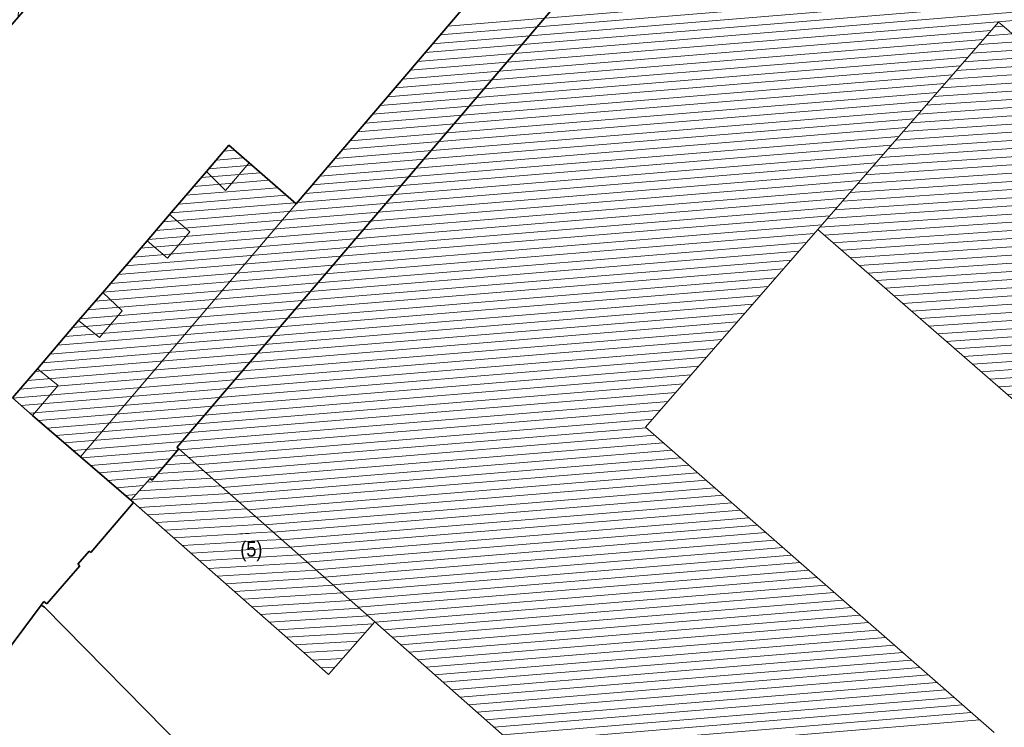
# Model space of a CAD drawing. Header units: metres. Extents: x 32365810 to 32367010, y 5620411 to 5622366.
# Tile 7 of 198: x 32366004 to 32366050, y 5621899 to 5621932. Entities that reach past the tile are written whole.
import ezdxf

# ---------------------------------------------------------------- set-up
doc = ezdxf.new("R2010")
doc.units = ezdxf.units.M
for name, pattern in [('1600.1047', [0]), ('1600.2028', [0]), ('1600.2305', [0.75, 0.5, 0, 0, -0.25]), ('1600.2505', [0]), ('1600.2507', [0])]:
    doc.linetypes.add(name, pattern=pattern)
doc.layers.get('0').update_dxf_attribs({"color": 1, "linetype": 'CONTINUOUS'})
for name, color, linetype in [('Ebene 32', 7, 'CONTINUOUS'), ('Flurstücke_Grenzpunkte', 11, 'CONTINUOUS'), ('Gebäude', 31, 'CONTINUOUS'), ('Lagebezeichnungen', 12, 'CONTINUOUS'), ('Siedlungsflächen - Bauwerke u. Einrichtungen', 51, 'CONTINUOUS')]:
    doc.layers.add(name, color=color, linetype=linetype)
doc.styles.add('Flurstücksnummer - K 10 700', font='Arial.ttf')
doc.styles.add('Hausnummern NRW', font='Arial.ttf', dxfattribs={"width": 0.85})

# ---------------------------------------------------------------- blocks, each defined once
blk = doc.blocks.new('O34')
at = {"layer": 'Gebäude', "color": 7, "linetype": '1600.2507', "lineweight": 18}
for p, q in [((32366014.902, 5621924.933), (32366013.821, 5621923.676)), ((32366017.066, 5621923.053), (32366014.902, 5621924.933)), ((32366012.941, 5621924.548), (32366011.247, 5621922.569)), ((32366013.821, 5621923.676), (32366012.941, 5621924.548)), ((32366007.162, 5621911.445), (32366017.066, 5621923.053)), ((32366011.247, 5621922.569), (32366012.188, 5621921.772)), ((32366012.188, 5621921.772), (32366011.155, 5621920.567)), ((32366010.216, 5621921.364), (32366008.181, 5621918.987)), ((32366011.155, 5621920.567), (32366010.216, 5621921.364)), ((32366008.181, 5621918.987), (32366009.077, 5621918.143)), ((32366009.077, 5621918.143), (32366008.03, 5621916.923)), ((32366007.077, 5621917.698), (32366005.185, 5621915.488)), ((32366008.03, 5621916.923), (32366007.077, 5621917.698)), ((32366005.185, 5621915.488), (32366006.143, 5621914.722)), ((32366006.143, 5621914.722), (32366004.963, 5621913.347)), ((32366004.963, 5621913.347), (32366007.162, 5621911.445))]:
    blk.add_line(p, q, dxfattribs=at)
blk = doc.blocks.new('O88')
at = {"layer": 'Gebäude', "color": 7, "linetype": '1600.2507', "lineweight": 18}
for p, q in [((32366008.181, 5621918.987), (32366007.077, 5621917.698)), ((32366008.181, 5621918.987), (32366009.077, 5621918.143)), ((32366009.077, 5621918.143), (32366008.03, 5621916.923)), ((32366008.03, 5621916.923), (32366007.077, 5621917.698))]:
    blk.add_line(p, q, dxfattribs=at)
blk = doc.blocks.new('O90')
at = {"layer": 'Gebäude', "color": 7, "linetype": '1600.2507', "lineweight": 18}
for p, q in [((32366005.185, 5621915.488), (32366004.037, 5621914.147)), ((32366005.185, 5621915.488), (32366006.143, 5621914.722)), ((32366006.143, 5621914.722), (32366004.963, 5621913.347)), ((32366004.037, 5621914.147), (32366004.963, 5621913.347))]:
    blk.add_line(p, q, dxfattribs=at)
blk = doc.blocks.new('O124')
at = {"layer": 'Gebäude', "color": 7, "linetype": '1600.2507', "lineweight": 18}
for p, q in [((32366011.247, 5621922.569), (32366010.216, 5621921.364)), ((32366011.247, 5621922.569), (32366012.188, 5621921.772)), ((32366012.188, 5621921.772), (32366011.155, 5621920.567)), ((32366011.155, 5621920.567), (32366010.216, 5621921.364))]:
    blk.add_line(p, q, dxfattribs=at)
blk = doc.blocks.new('O134')
at = {"layer": 'Gebäude', "color": 7, "linetype": '1600.2507', "lineweight": 18}
for p, q in [((32366013.967, 5621925.745), (32366012.941, 5621924.548)), ((32366014.902, 5621924.933), (32366013.967, 5621925.745)), ((32366014.902, 5621924.933), (32366013.821, 5621923.676)), ((32366013.821, 5621923.676), (32366012.941, 5621924.548))]:
    blk.add_line(p, q, dxfattribs=at)
blk = doc.blocks.new('O415')
at = {"layer": 'Gebäude', "color": 7, "linetype": '1600.2305', "lineweight": 18}
blk.add_line((32366005.185, 5621915.488), (32366007.077, 5621917.698), dxfattribs=at)
blk = doc.blocks.new('O430')
at = {"layer": 'Gebäude', "color": 7, "linetype": '1600.2305', "lineweight": 18}
blk.add_line((32366008.181, 5621918.987), (32366010.216, 5621921.364), dxfattribs=at)
blk = doc.blocks.new('O458')
at = {"layer": 'Gebäude', "color": 7, "linetype": '1600.2305', "lineweight": 18}
blk.add_line((32366011.247, 5621922.569), (32366012.941, 5621924.548), dxfattribs=at)
blk = doc.blocks.new('O530')
at = {"layer": 'Gebäude', "color": 7, "linetype": '1600.2305', "lineweight": 18}
blk.add_line((32366014.902, 5621924.933), (32366017.066, 5621923.053), dxfattribs=at)
blk = doc.blocks.new('O864')
at = {"layer": 'Flurstücke_Grenzpunkte', "color": 7, "linetype": '1600.2028', "lineweight": 35}
for p, q in [((32366040.647, 5621945.818), (32366011.584, 5621911.876)), ((32366011.671, 5621911.812), (32366010.452, 5621910.371)), ((32366011.584, 5621911.876), (32366011.671, 5621911.812)), ((32366010.365, 5621910.444), (32366009.471, 5621909.447)), ((32366010.452, 5621910.371), (32366010.365, 5621910.444)), ((32366009.596, 5621909.351), (32366007.642, 5621907.049)), ((32366009.471, 5621909.447), (32366009.509, 5621909.424)), ((32366009.509, 5621909.424), (32366009.596, 5621909.351)), ((32366007.555, 5621907.112), (32366007.04, 5621906.513)), ((32366007.642, 5621907.049), (32366007.555, 5621907.112)), ((32366007.127, 5621906.439), (32366005.624, 5621904.689)), ((32366007.04, 5621906.513), (32366007.127, 5621906.439)), ((32366005.478, 5621904.795), (32366005.362, 5621904.64)), ((32366005.624, 5621904.689), (32366005.478, 5621904.795)), ((32366005.362, 5621904.64), (32366005.507, 5621904.535)), ((32366005.507, 5621904.535), (32366013.873, 5621896.053))]:
    blk.add_line(p, q, dxfattribs=at)
blk = doc.blocks.new('O1622')
at = {"layer": 'Flurstücke_Grenzpunkte', "color": 7, "linetype": '1600.2028', "lineweight": 35}
for p, q in [((32365982.652, 5621956.566), (32365983.805, 5621958.203)), ((32365983.805, 5621958.203), (32366006.218, 5621933.849)), ((32365979.735, 5621952.428), (32365982.652, 5621956.566)), ((32365976.868, 5621948.359), (32365979.735, 5621952.428)), ((32365974.669, 5621945.238), (32365976.868, 5621948.359)), ((32365977.04, 5621943.622), (32365974.669, 5621945.238)), ((32365976.194, 5621943.276), (32365977.04, 5621943.622)), ((32365976.52, 5621942.816), (32365976.194, 5621943.276)), ((32365975.79, 5621942.23), (32365976.52, 5621942.816)), ((32365972.266, 5621938.48), (32365975.79, 5621942.23)), ((32365972.266, 5621938.48), (32365978.431, 5621930.86)), ((32365988.12, 5621912.965), (32366006.218, 5621933.849)), ((32365978.431, 5621930.86), (32365982.185, 5621926.222)), ((32365982.185, 5621926.222), (32365982.883, 5621925.101)), ((32365982.883, 5621925.101), (32365983.166, 5621925.204)), ((32365983.166, 5621925.204), (32365983.466, 5621925.209)), ((32365983.466, 5621925.209), (32365983.752, 5621925.116)), ((32365983.752, 5621925.116), (32365983.992, 5621924.935)), ((32365983.992, 5621924.935), (32365984.16, 5621924.685)), ((32365984.16, 5621924.685), (32365984.238, 5621924.395)), ((32365984.238, 5621924.395), (32365983.62, 5621923.916)), ((32365983.62, 5621923.916), (32365984.754, 5621922.095)), ((32365984.754, 5621922.095), (32365980.356, 5621919.182)), ((32365980.356, 5621919.182), (32365984.24, 5621913.029)), ((32365984.24, 5621913.029), (32365984.395, 5621913.143)), ((32365984.395, 5621913.143), (32365988.12, 5621912.965))]:
    blk.add_line(p, q, dxfattribs=at)
at = {"layer": 'Flurstücke_Grenzpunkte', "color": 7, "lineweight": 18, "insert": (32365987.129, 5621936.749), "char_height": 0.95, "attachment_point": 8, "line_spacing_factor": 0.69, "style": 'Flurstücksnummer - K 10 700', "bg_fill": 2}
blk.add_mtext('1285', dxfattribs=at)
blk = doc.blocks.new('O1646')
at = {"layer": 'Flurstücke_Grenzpunkte', "color": 7, "linetype": '1600.2028', "lineweight": 35}
for p, q in [((32366038.2, 5621947.878), (32366017.066, 5621923.053)), ((32366013.967, 5621925.745), (32366012.941, 5621924.548)), ((32366014.902, 5621924.933), (32366013.967, 5621925.745)), ((32366017.066, 5621923.053), (32366014.902, 5621924.933)), ((32366012.941, 5621924.548), (32366011.247, 5621922.569)), ((32366011.247, 5621922.569), (32366010.216, 5621921.364)), ((32366010.216, 5621921.364), (32366008.181, 5621918.987)), ((32366008.181, 5621918.987), (32366007.077, 5621917.698)), ((32366007.077, 5621917.698), (32366005.185, 5621915.488)), ((32366005.185, 5621915.488), (32366004.037, 5621914.147)), ((32366004.037, 5621914.147), (32366004.963, 5621913.347)), ((32366004.963, 5621913.347), (32366007.162, 5621911.445)), ((32366007.162, 5621911.445), (32366009.471, 5621909.447)), ((32366009.596, 5621909.351), (32366007.642, 5621907.049)), ((32366009.471, 5621909.447), (32366009.509, 5621909.424)), ((32366009.509, 5621909.424), (32366009.596, 5621909.351)), ((32366007.555, 5621907.112), (32366007.04, 5621906.513)), ((32366007.642, 5621907.049), (32366007.555, 5621907.112)), ((32366007.127, 5621906.439), (32366005.624, 5621904.689)), ((32366007.04, 5621906.513), (32366007.127, 5621906.439)), ((32366005.478, 5621904.795), (32366005.362, 5621904.64)), ((32366005.624, 5621904.689), (32366005.478, 5621904.795)), ((32365995.898, 5621891.965), (32366005.362, 5621904.64))]:
    blk.add_line(p, q, dxfattribs=at)
blk = doc.blocks.new('O2259')
at = {"layer": 'Gebäude', "color": 7, "linetype": '1600.2505', "lineweight": 18}
for p, q in [((32366011.671, 5621911.812), (32366010.452, 5621910.371)), ((32366020.674, 5621903.861), (32366011.671, 5621911.812)), ((32366010.365, 5621910.444), (32366009.471, 5621909.447)), ((32366010.452, 5621910.371), (32366010.365, 5621910.444)), ((32366009.471, 5621909.447), (32366009.509, 5621909.424)), ((32366009.509, 5621909.424), (32366009.596, 5621909.351)), ((32366009.596, 5621909.351), (32366014.895, 5621904.676)), ((32366014.895, 5621904.676), (32366017.564, 5621902.321)), ((32366018.548, 5621901.453), (32366020.674, 5621903.861)), ((32366017.564, 5621902.321), (32366018.548, 5621901.453))]:
    blk.add_line(p, q, dxfattribs=at)
at = {"layer": 'Ebene 32', "color": 7, "lineweight": 18, "insert": (32366015.004, 5621906.651), "char_height": 0.7, "attachment_point": 8, "line_spacing_factor": 0.69, "style": 'Hausnummern NRW', "bg_fill": 2}
blk.add_mtext('(5)', dxfattribs=at)
blk = doc.blocks.new('O2434')
at = {"layer": 'Gebäude', "color": 7, "linetype": '1600.2505', "lineweight": 18}
for p, q in [((32366038.2, 5621947.878), (32366017.066, 5621923.053)), ((32366041.003, 5621921.881), (32366049.294, 5621931.405)), ((32366049.294, 5621931.405), (32366049.449, 5621931.27)), ((32366049.449, 5621931.27), (32366062.617, 5621919.797)), ((32366013.967, 5621925.745), (32366012.941, 5621924.548)), ((32366014.902, 5621924.933), (32366013.967, 5621925.745)), ((32366017.066, 5621923.053), (32366014.902, 5621924.933)), ((32366012.941, 5621924.548), (32366011.247, 5621922.569)), ((32366011.247, 5621922.569), (32366010.216, 5621921.364)), ((32366033.098, 5621912.801), (32366041.003, 5621921.881)), ((32366010.216, 5621921.364), (32366008.181, 5621918.987)), ((32366008.181, 5621918.987), (32366007.077, 5621917.698)), ((32366007.077, 5621917.698), (32366005.185, 5621915.488)), ((32366005.185, 5621915.488), (32366004.037, 5621914.147)), ((32366004.037, 5621914.147), (32366004.963, 5621913.347)), ((32366004.963, 5621913.347), (32366007.162, 5621911.445)), ((32366049.098, 5621898.78), (32366033.098, 5621912.801)), ((32366011.671, 5621911.812), (32366010.452, 5621910.371)), ((32366020.674, 5621903.861), (32366011.671, 5621911.812)), ((32366007.162, 5621911.445), (32366009.471, 5621909.447)), ((32366010.365, 5621910.444), (32366009.471, 5621909.447)), ((32366010.452, 5621910.371), (32366010.365, 5621910.444)), ((32366020.674, 5621903.861), (32366039.315, 5621887.397))]:
    blk.add_line(p, q, dxfattribs=at)
blk = doc.blocks.new('O2489')
at = {"layer": 'Gebäude', "color": 7, "linetype": '1600.2505', "lineweight": 18}
for p, q in [((32366041.003, 5621921.881), (32366049.294, 5621931.405)), ((32366049.294, 5621931.405), (32366049.449, 5621931.27)), ((32366049.449, 5621931.27), (32366062.617, 5621919.797)), ((32366041.003, 5621921.881), (32366054.318, 5621910.273)), ((32366054.318, 5621910.273), (32366062.617, 5621919.797))]:
    blk.add_line(p, q, dxfattribs=at)
at = {"layer": 'Ebene 32', "color": 7, "lineweight": 18, "insert": (32366052.384, 5621920.443), "char_height": 0.7, "attachment_point": 8, "line_spacing_factor": 0.69, "style": 'Hausnummern NRW', "bg_fill": 2}
blk.add_mtext('(1)', dxfattribs=at)
blk = doc.blocks.new('O3107')
at = {"layer": 'Gebäude', "color": 7, "linetype": '1600.2505', "lineweight": 18}
for p, q in [((32365982.652, 5621956.566), (32365983.805, 5621958.203)), ((32365983.805, 5621958.203), (32366006.218, 5621933.849)), ((32365982.652, 5621956.566), (32365979.735, 5621952.428)), ((32365979.735, 5621952.428), (32365976.868, 5621948.359)), ((32365974.669, 5621945.238), (32365976.868, 5621948.359)), ((32365977.04, 5621943.622), (32365974.669, 5621945.238)), ((32365976.194, 5621943.276), (32365977.04, 5621943.622)), ((32365976.52, 5621942.816), (32365976.194, 5621943.276)), ((32365975.79, 5621942.23), (32365976.52, 5621942.816)), ((32365972.266, 5621938.48), (32365975.79, 5621942.23)), ((32365970.414, 5621936.509), (32365972.266, 5621938.48)), ((32365970.414, 5621936.509), (32365975.401, 5621929.311)), ((32365988.12, 5621912.965), (32366006.218, 5621933.849)), ((32365975.491, 5621929.132), (32365978.431, 5621930.86)), ((32365978.431, 5621930.86), (32365982.185, 5621926.222)), ((32365975.401, 5621929.311), (32365975.491, 5621929.132)), ((32365982.185, 5621926.222), (32365977.181, 5621923.136)), ((32365977.181, 5621923.136), (32365979.747, 5621918.744)), ((32365979.747, 5621918.744), (32365980.356, 5621919.182)), ((32365980.356, 5621919.182), (32365984.24, 5621913.029)), ((32365984.24, 5621913.029), (32365984.395, 5621913.143)), ((32365984.395, 5621913.143), (32365988.12, 5621912.965))]:
    blk.add_line(p, q, dxfattribs=at)
at = {"layer": 'Lagebezeichnungen', "color": 7, "lineweight": 18, "insert": (32365995.985, 5621922.647), "char_height": 0.7, "attachment_point": 8, "rotation": 49.5853, "line_spacing_factor": 0.69, "style": 'Hausnummern NRW', "bg_fill": 2}
blk.add_mtext('34', dxfattribs=at)
blk = doc.blocks.new('*X1115')
at = {"color": 253, "linetype": '1600.1047', "lineweight": 18, "true_color": 0xb2b2b2}
for p, q in [((32366011.38474, 5621911.473608), (32366012.010217, 5621911.51242)), ((32366011.049294, 5621911.077072), (32366012.407721, 5621911.161365)), ((32366010.713848, 5621910.680535), (32366012.805225, 5621910.810309)), ((32366010.212285, 5621910.273691), (32366013.202728, 5621910.459254)), ((32366009.498774, 5621909.477973), (32366013.997735, 5621909.757143)), ((32366009.855529, 5621909.875832), (32366013.600232, 5621910.108199)), ((32366009.853033, 5621909.124235), (32366014.395239, 5621909.406088)), ((32366010.250919, 5621908.773203), (32366014.792743, 5621909.055033)), ((32366010.648805, 5621908.422171), (32366015.190246, 5621908.703977)), ((32366011.046691, 5621908.07114), (32366015.58775, 5621908.352922)), ((32366011.444576, 5621907.720108), (32366015.985253, 5621908.001867)), ((32366011.842462, 5621907.369077), (32366016.382757, 5621907.650811)), ((32366012.240348, 5621907.018045), (32366016.780261, 5621907.299756)), ((32366012.638234, 5621906.667013), (32366017.177764, 5621906.948701)), ((32366013.03612, 5621906.315982), (32366017.575268, 5621906.597645)), ((32366013.434006, 5621905.96495), (32366017.972771, 5621906.24659)), ((32366013.831892, 5621905.613919), (32366018.370275, 5621905.895535)), ((32366014.229778, 5621905.262887), (32366018.767779, 5621905.544479)), ((32366014.627664, 5621904.911855), (32366019.165282, 5621905.193424)), ((32366015.025534, 5621904.560823), (32366019.562786, 5621904.842369)), ((32366015.423373, 5621904.209788), (32366019.96029, 5621904.491313)), ((32366015.821212, 5621903.858754), (32366020.357793, 5621904.140258)), ((32366016.219052, 5621903.507719), (32366020.602225, 5621903.779704)), ((32366016.616891, 5621903.156685), (32366020.251277, 5621903.382206)), ((32366017.01473, 5621902.80565), (32366019.90033, 5621902.984708)), ((32366017.412569, 5621902.454616), (32366019.549383, 5621902.587209)), ((32366017.81047, 5621902.103585), (32366019.198435, 5621902.189711)), ((32366018.20841, 5621901.752557), (32366018.847488, 5621901.792213))]:
    blk.add_line(p, q, dxfattribs=at)
blk = doc.blocks.new('*X1169')
at = {"color": 253, "linetype": '1600.1047', "lineweight": 18, "true_color": 0xb2b2b2}
for p, q in [((32366056.278076, 5621933.876129), (32366024.013896, 5621931.214329)), ((32366056.660681, 5621933.53142), (32366023.669369, 5621930.809631)), ((32366057.425893, 5621932.842002), (32366022.980316, 5621930.000236)), ((32366057.043287, 5621933.186711), (32366023.324843, 5621930.404934)), ((32366057.808498, 5621932.497293), (32366022.635789, 5621929.595539)), ((32366058.191104, 5621932.152584), (32366022.291262, 5621929.190841)), ((32366048.953823, 5621931.014233), (32366021.946735, 5621928.786144)), ((32366048.600916, 5621930.608844), (32366021.602209, 5621928.381446)), ((32366048.24801, 5621930.203455), (32366021.257682, 5621927.976749)), ((32366047.895104, 5621929.798066), (32366020.913155, 5621927.572051)), ((32366047.542198, 5621929.392678), (32366020.568628, 5621927.167353)), ((32366047.189291, 5621928.987289), (32366020.224101, 5621926.762656)), ((32366046.836385, 5621928.5819), (32366019.879575, 5621926.357958)), ((32366046.483479, 5621928.176511), (32366019.535048, 5621925.953261)), ((32366045.777667, 5621927.365733), (32366018.845994, 5621925.143866)), ((32366046.130573, 5621927.771122), (32366019.190521, 5621925.548563)), ((32366045.42476, 5621926.960345), (32366018.501467, 5621924.739168)), ((32366045.071854, 5621926.554956), (32366018.156941, 5621924.334471)), ((32366044.718948, 5621926.149567), (32366017.812414, 5621923.929773)), ((32366044.366042, 5621925.744178), (32366017.467887, 5621923.525076)), ((32366014.626739, 5621925.17205), (32366013.388327, 5621925.069881)), ((32366014.231056, 5621925.515681), (32366013.73539, 5621925.474788)), ((32366044.013135, 5621925.338789), (32366017.12336, 5621923.120378)), ((32366043.660229, 5621924.9334), (32366010.961899, 5621922.235782)), ((32366015.022382, 5621924.828417), (32366013.041264, 5621924.664975)), ((32366043.307323, 5621924.528012), (32366010.615507, 5621921.830931)), ((32366015.417934, 5621924.484776), (32366012.694559, 5621924.260097)), ((32366042.601511, 5621923.717234), (32366009.922532, 5621921.021213)), ((32366042.954417, 5621924.122623), (32366010.269115, 5621921.42608)), ((32366016.209039, 5621923.797495), (32366012.001439, 5621923.450367)), ((32366015.813487, 5621924.141135), (32366012.347999, 5621923.855232)), ((32366042.248604, 5621923.311845), (32366009.575915, 5621920.616342)), ((32366016.604592, 5621923.453854), (32366011.65488, 5621923.045502)), ((32366041.895698, 5621922.906456), (32366009.229297, 5621920.211472)), ((32366017.000144, 5621923.110213), (32366011.30832, 5621922.640636)), ((32366041.542792, 5621922.501067), (32366008.882679, 5621919.806602)), ((32366041.189886, 5621922.095679), (32366008.536061, 5621919.401732)), ((32366040.836968, 5621921.690289), (32366008.189443, 5621918.996862)), ((32366040.484037, 5621921.284898), (32366007.842674, 5621918.59198)), ((32366040.131105, 5621920.879507), (32366007.495901, 5621918.187097)), ((32366039.778174, 5621920.474116), (32366007.149127, 5621917.782214)), ((32366039.072312, 5621919.663334), (32366006.455869, 5621916.972472)), ((32366039.425243, 5621920.068725), (32366006.802482, 5621917.377342)), ((32366038.719381, 5621919.257943), (32366006.109257, 5621916.567603)), ((32366038.36645, 5621918.852552), (32366005.762645, 5621916.162733)), ((32366038.013518, 5621918.447162), (32366005.416032, 5621915.757863)), ((32366037.660587, 5621918.041771), (32366005.069425, 5621915.352994)), ((32366037.307656, 5621917.63638), (32366004.722826, 5621914.948126)), ((32366036.954725, 5621917.230989), (32366004.376227, 5621914.543257)), ((32366036.601794, 5621916.825598), (32366004.045456, 5621914.139694)), ((32366036.248863, 5621916.420207), (32366004.443028, 5621913.79622)), ((32366035.895931, 5621916.014816), (32366004.840599, 5621913.452746)), ((32366035.543, 5621915.609425), (32366005.237878, 5621913.109247)), ((32366035.190069, 5621915.204034), (32366005.635026, 5621912.765738)), ((32366034.837138, 5621914.798644), (32366006.032175, 5621912.422229)), ((32366034.484207, 5621914.393253), (32366006.429324, 5621912.07872)), ((32366034.131276, 5621913.987862), (32366006.826472, 5621911.735211)), ((32366033.778344, 5621913.582471), (32366011.726288, 5621911.763172)), ((32366033.425413, 5621913.17708), (32366012.115947, 5621911.419045)), ((32366033.126374, 5621912.776135), (32366012.505605, 5621911.074918)), ((32366033.518812, 5621912.432237), (32366012.895264, 5621910.730791)), ((32366033.911249, 5621912.088339), (32366013.284923, 5621910.386664)), ((32366011.622448, 5621911.754606), (32366007.223597, 5621911.3917)), ((32366034.303687, 5621911.744442), (32366013.674581, 5621910.042537)), ((32366011.280261, 5621911.350101), (32366007.62059, 5621911.048178)), ((32366034.696124, 5621911.400544), (32366014.06424, 5621909.69841)), ((32366035.088562, 5621911.056646), (32366014.453899, 5621909.354283)), ((32366010.938074, 5621910.945597), (32366008.017583, 5621910.704656)), ((32366035.480999, 5621910.712748), (32366014.843558, 5621909.010156)), ((32366010.595888, 5621910.541092), (32366008.414576, 5621910.361134)), ((32366035.873437, 5621910.36885), (32366015.233216, 5621908.666028)), ((32366010.076217, 5621910.121945), (32366008.811569, 5621910.017612)), ((32366009.711861, 5621909.715612), (32366009.208563, 5621909.67409)), ((32366036.265874, 5621910.024952), (32366015.622875, 5621908.321901)), ((32366036.658312, 5621909.681054), (32366016.012534, 5621907.977774)), ((32366037.050749, 5621909.337157), (32366016.402192, 5621907.633647)), ((32366037.443186, 5621908.993259), (32366016.791851, 5621907.28952)), ((32366037.835624, 5621908.649361), (32366017.18151, 5621906.945393)), ((32366038.228061, 5621908.305463), (32366017.571168, 5621906.601266)), ((32366038.620499, 5621907.961565), (32366017.960827, 5621906.257139)), ((32366039.012936, 5621907.617667), (32366018.350486, 5621905.913012)), ((32366039.405374, 5621907.27377), (32366018.740145, 5621905.568885)), ((32366039.797811, 5621906.929872), (32366019.129803, 5621905.224757)), ((32366040.190249, 5621906.585974), (32366019.519462, 5621904.88063)), ((32366040.582686, 5621906.242076), (32366019.909121, 5621904.536503)), ((32366040.975124, 5621905.898178), (32366020.298779, 5621904.192376)), ((32366041.367561, 5621905.55428), (32366020.688437, 5621903.848249)), ((32366041.759999, 5621905.210382), (32366021.07807, 5621903.50412)), ((32366042.152436, 5621904.866485), (32366021.467703, 5621903.15999)), ((32366042.544873, 5621904.522587), (32366021.857335, 5621902.815861)), ((32366042.937311, 5621904.178689), (32366022.246968, 5621902.471732)), ((32366043.329748, 5621903.834791), (32366022.636601, 5621902.127603)), ((32366043.722186, 5621903.490893), (32366023.026233, 5621901.783473)), ((32366044.114623, 5621903.146995), (32366023.415866, 5621901.439344)), ((32366044.507061, 5621902.803097), (32366023.805499, 5621901.095215)), ((32366044.899498, 5621902.4592), (32366024.195132, 5621900.751086)), ((32366045.291936, 5621902.115302), (32366024.584764, 5621900.406956)), ((32366045.684373, 5621901.771404), (32366024.974397, 5621900.062827)), ((32366046.076811, 5621901.427506), (32366025.36403, 5621899.718698)), ((32366046.469248, 5621901.083608), (32366025.753663, 5621899.374569)), ((32366046.861686, 5621900.73971), (32366026.143295, 5621899.030439)), ((32366047.254123, 5621900.395812), (32366026.532928, 5621898.68631)), ((32366047.64656, 5621900.051915), (32366026.922561, 5621898.342181)), ((32366048.038998, 5621899.708017), (32366027.312193, 5621897.998052)), ((32366048.431435, 5621899.364119), (32366027.701826, 5621897.653922))]:
    blk.add_line(p, q, dxfattribs=at)
blk = doc.blocks.new('*X1182')
at = {"color": 253, "linetype": '1600.1047', "lineweight": 18, "true_color": 0xb2b2b2}
for p, q in [((32366049.096398, 5621931.178012), (32366049.521185, 5621931.207107)), ((32366048.400471, 5621930.378589), (32366050.321121, 5621930.51014)), ((32366048.748434, 5621930.778301), (32366049.921153, 5621930.858623)), ((32366048.052507, 5621929.978877), (32366050.721089, 5621930.161656)), ((32366047.704543, 5621929.579166), (32366051.121057, 5621929.813172)), ((32366047.356579, 5621929.179454), (32366051.521025, 5621929.464689)), ((32366046.660651, 5621928.380031), (32366052.320961, 5621928.767721)), ((32366047.008615, 5621928.779742), (32366051.920993, 5621929.116205)), ((32366046.312687, 5621927.980319), (32366052.720929, 5621928.419238)), ((32366045.964723, 5621927.580608), (32366053.120897, 5621928.070754)), ((32366045.268795, 5621926.781184), (32366053.920833, 5621927.373787)), ((32366045.616759, 5621927.180896), (32366053.520865, 5621927.72227)), ((32366044.920831, 5621926.381473), (32366054.320801, 5621927.025303)), ((32366044.572867, 5621925.981761), (32366054.720769, 5621926.676819)), ((32366043.876939, 5621925.182338), (32366055.520705, 5621925.979852)), ((32366044.224903, 5621925.58205), (32366055.120737, 5621926.328336)), ((32366043.528975, 5621924.782626), (32366055.920673, 5621925.631368)), ((32366043.181011, 5621924.382915), (32366056.320641, 5621925.282885)), ((32366042.833047, 5621923.983203), (32366056.720609, 5621924.934401)), ((32366042.137119, 5621923.18378), (32366057.520545, 5621924.237434)), ((32366042.485083, 5621923.583492), (32366057.120577, 5621924.585917)), ((32366041.789155, 5621922.784068), (32366057.920513, 5621923.88895)), ((32366041.441191, 5621922.384357), (32366058.320481, 5621923.540466)), ((32366041.093227, 5621921.984645), (32366058.720449, 5621923.191983)), ((32366041.299093, 5621921.622867), (32366059.120417, 5621922.843499)), ((32366041.698839, 5621921.274368), (32366059.520385, 5621922.495016)), ((32366042.098586, 5621920.925869), (32366059.920353, 5621922.146532)), ((32366042.498333, 5621920.57737), (32366060.320321, 5621921.798048)), ((32366042.89808, 5621920.228872), (32366060.720289, 5621921.449565)), ((32366043.297827, 5621919.880373), (32366061.120257, 5621921.101081)), ((32366043.697574, 5621919.531874), (32366061.520224, 5621920.752597)), ((32366044.097321, 5621919.183375), (32366061.920192, 5621920.404114)), ((32366044.497067, 5621918.834876), (32366062.32016, 5621920.05563)), ((32366044.896814, 5621918.486378), (32366062.527188, 5621919.693931)), ((32366045.296561, 5621918.137879), (32366062.178867, 5621919.294195)), ((32366045.696308, 5621917.78938), (32366061.830546, 5621918.894459)), ((32366046.096055, 5621917.440881), (32366061.482225, 5621918.494723)), ((32366046.495802, 5621917.092382), (32366061.133904, 5621918.094987)), ((32366046.895549, 5621916.743884), (32366060.785583, 5621917.695251)), ((32366047.295295, 5621916.395385), (32366060.437262, 5621917.295515)), ((32366047.695042, 5621916.046886), (32366060.088941, 5621916.895779)), ((32366048.094789, 5621915.698387), (32366059.74062, 5621916.496043)), ((32366048.494536, 5621915.349888), (32366059.392299, 5621916.096307)), ((32366048.894283, 5621915.00139), (32366059.043978, 5621915.696571)), ((32366049.29403, 5621914.652891), (32366058.695657, 5621915.296835)), ((32366049.693777, 5621914.304392), (32366058.347336, 5621914.897098)), ((32366050.093523, 5621913.955893), (32366057.999015, 5621914.497362)), ((32366050.49327, 5621913.607394), (32366057.650694, 5621914.097626)), ((32366050.893017, 5621913.258896), (32366057.302373, 5621913.69789)), ((32366051.292764, 5621912.910397), (32366056.954051, 5621913.298154)), ((32366051.692511, 5621912.561898), (32366056.60573, 5621912.898418)), ((32366052.092258, 5621912.213399), (32366056.257409, 5621912.498682)), ((32366052.492005, 5621911.8649), (32366055.909088, 5621912.098946)), ((32366052.891751, 5621911.516402), (32366055.560767, 5621911.69921)), ((32366053.291498, 5621911.167903), (32366055.212446, 5621911.299474)), ((32366053.691245, 5621910.819404), (32366054.864125, 5621910.899738)), ((32366054.090992, 5621910.470905), (32366054.515804, 5621910.500002))]:
    blk.add_line(p, q, dxfattribs=at)
blk = doc.blocks.new('*X1364')
at = {"color": 253, "linetype": '1600.1047', "lineweight": 18, "true_color": 0xb2b2b2}
for p, q in [((32365981.919461, 5621916.705178), (32365983.63147, 5621957.956626)), ((32365982.27163, 5621916.147275), (32365984.007869, 5621957.982562)), ((32365981.951097, 5621926.510983), (32365983.232647, 5621957.390388)), ((32365982.623799, 5621915.589372), (32365984.366997, 5621957.592333)), ((32365982.975968, 5621915.031469), (32365984.726124, 5621957.202105)), ((32365981.59408, 5621926.952071), (32365982.833824, 5621956.82415)), ((32365983.328137, 5621914.473566), (32365985.085252, 5621956.811876)), ((32365981.237063, 5621927.393159), (32365982.435013, 5621956.258187)), ((32365983.680305, 5621913.915663), (32365985.44438, 5621956.421647)), ((32365984.032474, 5621913.35776), (32365985.803507, 5621956.031419)), ((32365980.880046, 5621927.834247), (32365982.036211, 5621955.692454)), ((32365984.398876, 5621913.142815), (32365986.162635, 5621955.64119)), ((32365980.523029, 5621928.275335), (32365981.63741, 5621955.126722)), ((32365984.773456, 5621913.124915), (32365986.521762, 5621955.250962)), ((32365980.166012, 5621928.716423), (32365981.238608, 5621954.560989)), ((32365985.148036, 5621913.107016), (32365986.88089, 5621954.860733)), ((32365985.522616, 5621913.089117), (32365987.240018, 5621954.470504)), ((32365979.808996, 5621929.157511), (32365980.839806, 5621953.995257)), ((32365985.897196, 5621913.071217), (32365987.599145, 5621954.080276)), ((32365986.271776, 5621913.053318), (32365987.958273, 5621953.690047)), ((32365979.451979, 5621929.598599), (32365980.441005, 5621953.429525)), ((32365986.646356, 5621913.035418), (32365988.317401, 5621953.299818)), ((32365979.094962, 5621930.039687), (32365980.042203, 5621952.863792)), ((32365987.020936, 5621913.017519), (32365988.676528, 5621952.90959)), ((32365978.737945, 5621930.480775), (32365979.643398, 5621952.297994)), ((32365987.395516, 5621912.99962), (32365989.035656, 5621952.519361)), ((32365978.377045, 5621930.828287), (32365979.244585, 5621951.731977)), ((32365987.770096, 5621912.98172), (32365989.394783, 5621952.129133)), ((32365988.145969, 5621912.994966), (32365989.753911, 5621951.738904)), ((32365988.54017, 5621913.449851), (32365990.113039, 5621951.348675)), ((32365977.992338, 5621930.602174), (32365978.845771, 5621951.165959)), ((32365988.934371, 5621913.904735), (32365990.472166, 5621950.958447)), ((32365977.607631, 5621930.37606), (32365978.446958, 5621950.599942)), ((32365989.328573, 5621914.35962), (32365990.831294, 5621950.568218)), ((32365977.222924, 5621930.149947), (32365978.048144, 5621950.033924)), ((32365989.722774, 5621914.814504), (32365991.190422, 5621950.177989)), ((32365976.838217, 5621929.923834), (32365977.649331, 5621949.467906)), ((32365990.116975, 5621915.269389), (32365991.549549, 5621949.787761)), ((32365990.511177, 5621915.724274), (32365991.908677, 5621949.397532)), ((32365977.031629, 5621943.627705), (32365977.250517, 5621948.901889)), ((32365990.905378, 5621916.179158), (32365992.267804, 5621949.007304)), ((32365991.299579, 5621916.634043), (32365992.626932, 5621948.617075)), ((32365976.666631, 5621943.876477), (32365976.851704, 5621948.335871)), ((32365991.693781, 5621917.088927), (32365992.98606, 5621948.226846)), ((32365976.301632, 5621944.125248), (32365976.45289, 5621947.769841)), ((32365992.087982, 5621917.543812), (32365993.345187, 5621947.836618)), ((32365992.482183, 5621917.998696), (32365993.704315, 5621947.446389)), ((32365975.936634, 5621944.37402), (32365976.054076, 5621947.203812)), ((32365992.876385, 5621918.453581), (32365994.063443, 5621947.05616)), ((32365975.571636, 5621944.622791), (32365975.655261, 5621946.637783)), ((32365993.270586, 5621918.908465), (32365994.42257, 5621946.665932)), ((32365975.206637, 5621944.871563), (32365975.256447, 5621946.071753)), ((32365993.664787, 5621919.36335), (32365994.781698, 5621946.275703)), ((32365994.058989, 5621919.818234), (32365995.140826, 5621945.885475)), ((32365974.841639, 5621945.120334), (32365974.857633, 5621945.505724)), ((32365994.45319, 5621920.273119), (32365995.499953, 5621945.495246)), ((32365994.847391, 5621920.728004), (32365995.859081, 5621945.105017)), ((32365995.241593, 5621921.182888), (32365996.218208, 5621944.714789)), ((32365995.635794, 5621921.637773), (32365996.577336, 5621944.32456)), ((32365976.45351, 5621929.69772), (32365977.031244, 5621943.618419)), ((32365996.029995, 5621922.092657), (32365996.936464, 5621943.934331)), ((32365976.068803, 5621929.471607), (32365976.64944, 5621943.462268)), ((32365976.262383, 5621943.179509), (32365976.267637, 5621943.306116)), ((32365996.424197, 5621922.547542), (32365997.295591, 5621943.544103)), ((32365996.818398, 5621923.002426), (32365997.654719, 5621943.153874)), ((32365997.212599, 5621923.457311), (32365998.013847, 5621942.763646)), ((32365975.316551, 5621929.43289), (32365975.84964, 5621942.277876)), ((32365975.684096, 5621929.245493), (32365976.237898, 5621942.589546)), ((32365997.606801, 5621923.912195), (32365998.372974, 5621942.373417)), ((32365974.96244, 5621929.943997), (32365975.457653, 5621941.876339)), ((32365998.001002, 5621924.36708), (32365998.732102, 5621941.983188)), ((32365974.608329, 5621930.455104), (32365975.064989, 5621941.458493)), ((32365998.395203, 5621924.821965), (32365999.091229, 5621941.59296)), ((32365974.254218, 5621930.966211), (32365974.672325, 5621941.040646)), ((32365998.789405, 5621925.276849), (32365999.450357, 5621941.202731)), ((32365973.900107, 5621931.477318), (32365974.279661, 5621940.6228)), ((32365999.183606, 5621925.731734), (32365999.809485, 5621940.812502)), ((32365973.545996, 5621931.988425), (32365973.886996, 5621940.204954)), ((32365999.577807, 5621926.186618), (32366000.168612, 5621940.422274)), ((32365999.972009, 5621926.641503), (32366000.52774, 5621940.032045)), ((32365973.191885, 5621932.499532), (32365973.494332, 5621939.787107)), ((32366000.36621, 5621927.096387), (32366000.886868, 5621939.641817)), ((32365972.837774, 5621933.010639), (32365973.101668, 5621939.369261)), ((32366000.760411, 5621927.551272), (32366001.245995, 5621939.251588)), ((32365972.483663, 5621933.521746), (32365972.709004, 5621938.951414)), ((32366001.154613, 5621928.006156), (32366001.605123, 5621938.861359)), ((32365972.129552, 5621934.032853), (32365972.31634, 5621938.533568)), ((32366001.548814, 5621928.461041), (32366001.96425, 5621938.471131)), ((32365971.775441, 5621934.54396), (32365971.923674, 5621938.115677)), ((32366001.943015, 5621928.915925), (32366002.323378, 5621938.080902)), ((32365971.067219, 5621935.566174), (32365971.138341, 5621937.279884)), ((32365971.42133, 5621935.055067), (32365971.531007, 5621937.697781)), ((32366002.337216, 5621929.37081), (32366002.682506, 5621937.690673)), ((32366002.731418, 5621929.825695), (32366003.041633, 5621937.300445)), ((32365970.713108, 5621936.077281), (32365970.745675, 5621936.861987)), ((32366003.125619, 5621930.280579), (32366003.400761, 5621936.910216)), ((32366003.51982, 5621930.735464), (32366003.759889, 5621936.519988)), ((32366003.914022, 5621931.190348), (32366004.119016, 5621936.129759)), ((32366004.308223, 5621931.645233), (32366004.478144, 5621935.73953)), ((32366004.702424, 5621932.100117), (32366004.837271, 5621935.349302)), ((32366005.096626, 5621932.555002), (32366005.196399, 5621934.959073)), ((32366005.490827, 5621933.009886), (32366005.555527, 5621934.568844)), ((32366005.885028, 5621933.464771), (32366005.914654, 5621934.178616)), ((32365981.567292, 5621917.263081), (32365981.932645, 5621926.066371)), ((32365980.862955, 5621918.378887), (32365981.162282, 5621925.591283)), ((32365981.215124, 5621917.820984), (32365981.547463, 5621925.828827)), ((32365980.139168, 5621919.026052), (32365980.391919, 5621925.116195)), ((32365980.510786, 5621918.936789), (32365980.777101, 5621925.353739)), ((32365979.401368, 5621919.335588), (32365979.621557, 5621924.641108)), ((32365979.752297, 5621918.74781), (32365980.006738, 5621924.878651)), ((32365978.700508, 5621920.535189), (32365978.851194, 5621924.16602)), ((32365979.050938, 5621919.935389), (32365979.236375, 5621924.403564)), ((32365978.350078, 5621921.13499), (32365978.466013, 5621923.928476)), ((32365977.649218, 5621922.334591), (32365977.69565, 5621923.453388)), ((32365977.999648, 5621921.734791), (32365978.080832, 5621923.690932)), ((32365977.298788, 5621922.934392), (32365977.310469, 5621923.215844))]:
    blk.add_line(p, q, dxfattribs=at)

msp = doc.modelspace()

# ---------------------------------------------------------------- block references
at = {"layer": 'Gebäude', "color": 7, "true_color": 0xffffff}
for name in ['O134', 'O34', 'O530', 'O458', 'O124', 'O430', 'O88', 'O415', 'O90']:
    msp.add_blockref(name, (0, 0), dxfattribs=at)

# ---------------------------------------------------------------- next in the draw order: block references
at = {"layer": 'Flurstücke_Grenzpunkte', "color": 7, "true_color": 0xffffff}
msp.add_blockref('O864', (0, 0), dxfattribs=at)

# ---------------------------------------------------------------- next in the draw order: block references
msp.add_blockref('O1622', (0, 0), dxfattribs=at)

# ---------------------------------------------------------------- next in the draw order: block references
msp.add_blockref('O1646', (0, 0), dxfattribs=at)

# ---------------------------------------------------------------- next in the draw order: block references
at = {"layer": 'Gebäude', "color": 7, "true_color": 0xffffff}
msp.add_blockref('O2259', (0, 0), dxfattribs=at)

# ---------------------------------------------------------------- next in the draw order: block references
msp.add_blockref('O2434', (0, 0), dxfattribs=at)

# ---------------------------------------------------------------- next in the draw order: block references
for name in ['O3107', 'O2489', '*X1115']:
    msp.add_blockref(name, (0, 0), dxfattribs=at)

# ---------------------------------------------------------------- next in the draw order: block references
for name in ['*X1364', '*X1182']:
    msp.add_blockref(name, (0, 0), dxfattribs=at)
at = {"layer": 'Siedlungsflächen - Bauwerke u. Einrichtungen', "color": 7, "true_color": 0xffffff}
msp.add_blockref('*X1169', (0, 0), dxfattribs=at)

doc.saveas('drawing.dxf')
